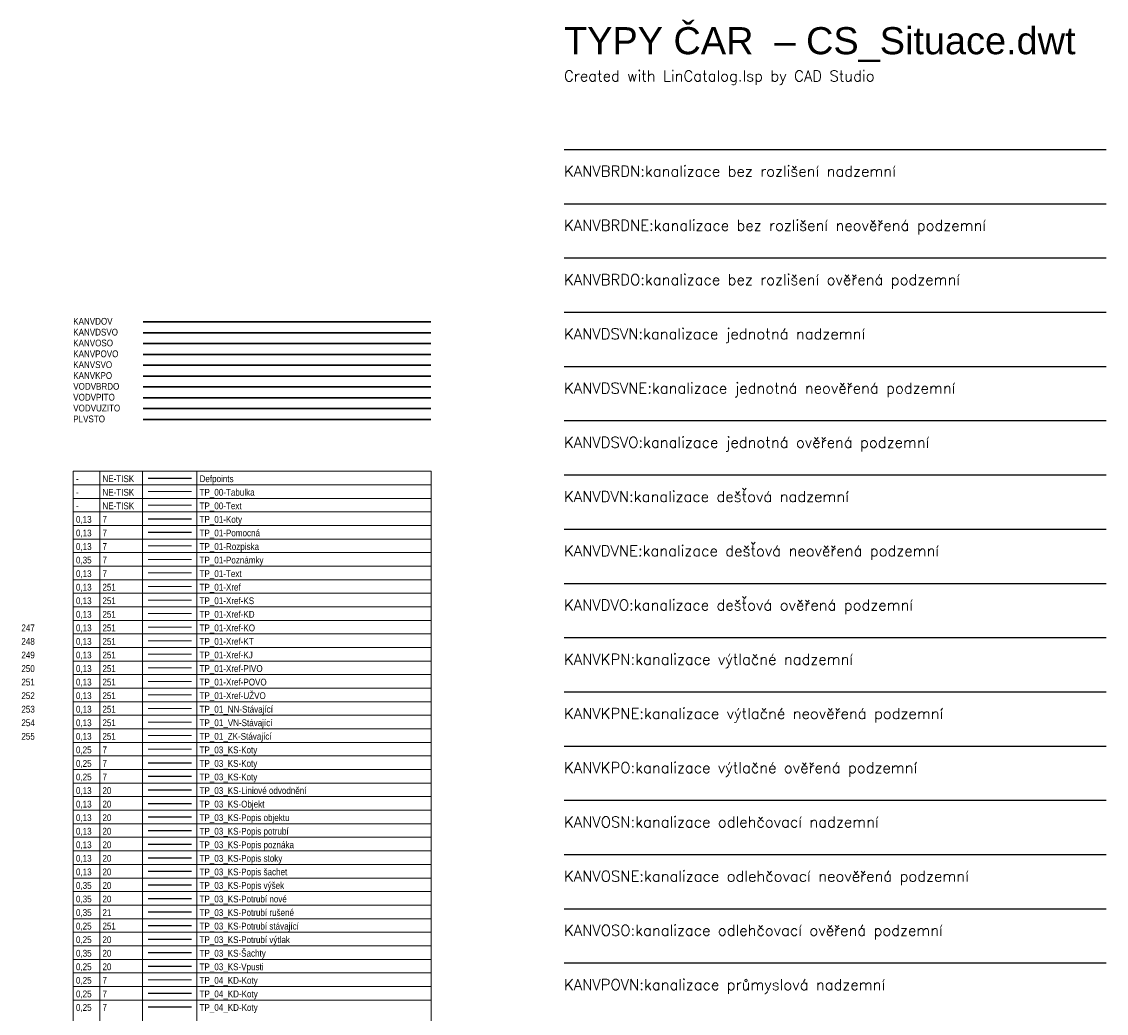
# Paper-space layout 'TP' of a CAD drawing. Header units: metres. Extents: x 629 to 1245, y -264 to 475.
# Tile 7 of 7: x 1045 to 1245, y 292 to 475. Entities that reach past the tile are written whole.
import ezdxf

# ---------------------------------------------------------------- set-up
doc = ezdxf.new("R2010")
doc.units = ezdxf.units.M
doc.header["$MEASUREMENT"] = 0
doc.layers.add('TP_00_Tabulka', color=7, linetype='Continuous', lineweight=5, plot=False)
doc.layers.add('TP_00_Text', color=7, linetype='Continuous', lineweight=5, plot=False)
for name, color, linetype in [('TP_01_Koty', 7, 'Continuous'), ('TP_01_Pomocná', 7, 'Continuous'), ('TP_03_KS-Liniové odvodnění', 20, 'Continuous'), ('TP_03_KS-Objekt', 20, 'Continuous'), ('TP_03_KS-Popis objektu', 20, 'Continuous'), ('TP_03_KS-Popis potrubí', 20, 'Continuous'), ('TP_03_KS-Popis poznámka', 20, 'Continuous'), ('TP_03_KS-Popis stoky', 20, 'Continuous'), ('TP_03_KS-Popis výšek', 20, 'Continuous'), ('TP_03_KS-Popis šachet', 20, 'Continuous'), ('TP_03_KS-Potrubí nové', 20, 'KANVSVO'), ('TP_03_KS-Potrubí rušené', 20, 'KANVSVO'), ('TP_03_KS-Potrubí stavající', 251, 'KANVSVO'), ('TP_03_KS-Potrubí výtlak', 20, 'KANVKPO'), ('TP_03_KS-Vpusti', 20, 'Continuous'), ('TP_03_KS-Šachty', 20, 'Continuous')]:
    doc.layers.add(name, color=color, linetype=linetype)
for name, color, linetype, lineweight in [('TP_01_Poznámky', 7, 'Continuous', 5), ('TP_01_Rozpiska', 7, 'Continuous', 5), ('TP_01_Text', 7, 'Continuous', 5), ('TP_01_Xref', 251, 'Continuous', 5), ('TP_01_Xref-KD', 251, 'Continuous', 5), ('TP_01_Xref-KJ', 251, 'Continuous', 5), ('TP_01_Xref-KO', 251, 'Continuous', 5), ('TP_01_Xref-KS', 251, 'Continuous', 5), ('TP_01_Xref-KT', 251, 'Continuous', 5), ('TP_01_Xref-PIVO', 251, 'Continuous', 5), ('TP_01_Xref-POVO', 251, 'Continuous', 5), ('TP_01_Xref-UŽVO', 251, 'Continuous', 5), ('TP_03_KS-Koty', 7, 'Continuous', 5), ('TP_04_KD-Koty', 7, 'Continuous', 5)]:
    doc.layers.add(name, color=color, linetype=linetype, lineweight=lineweight)
doc.styles.add('arial', font='arial.ttf', dxfattribs={"width": 0.8, "height": 1})
doc.styles.add('ROMANS', font='romans.shx')
doc.linetypes.add('KANVBRDN', pattern='A,2,-2,2,-6.5,[6,civil.shx,S=1,R=0,X=0,Y=0],-6.5', length=19)
doc.linetypes.add('KANVBRDNE', pattern='A,2,-1,1,-1,2,-6.5,[6,civil.shx,S=1,R=0,X=0,Y=0],-6.5', length=20)
doc.linetypes.add('KANVBRDO', pattern='A,7,-6.5,[6,civil.shx,S=1,R=0,X=0,Y=0],-6.5', length=20)
doc.linetypes.add('KANVDSVN', pattern='A,2,-2,2,-6.5,[7,civil.shx,S=1,R=0,X=0,Y=0],-6.5', length=19)
doc.linetypes.add('KANVDSVNE', pattern='A,2,-1,1,-1,2,-6.5,[7,civil.shx,S=1,R=0,X=0,Y=0],-6.5', length=20)
doc.linetypes.add('KANVDSVO', pattern='A,7,-6.5,[7,civil.shx,S=1,R=0,X=0,Y=0],-6.5', length=20)
doc.linetypes.add('KANVDVN', pattern='A,2,-2,2,-6.5,[8,civil.shx,S=1,R=0,X=0,Y=0],-6.5', length=19)
doc.linetypes.add('KANVDVNE', pattern='A,2,-1,1,-1,2,-6.5,[8,civil.shx,S=1,R=0,X=0,Y=0],-6.5', length=20)
doc.linetypes.add('KANVDVO', pattern='A,7,-6.5,[8,civil.shx,S=1,R=0,X=0,Y=0],-6.5', length=20)
doc.linetypes.add('KANVKPN', pattern='A,2,-2,2,-6.5,[12,civil.shx,S=1,R=0,X=0,Y=0],-6.5', length=19)
doc.linetypes.add('KANVKPNE', pattern='A,2,-1,1,-1,2,-6.5,[12,civil.shx,S=1,R=0,X=0,Y=0],-6.5', length=20)
doc.linetypes.add('KANVKPO', pattern='A,7,-6.5,[12,civil.shx,S=1,R=0,X=0,Y=0],-6.5', length=20)
doc.linetypes.add('KANVOSN', pattern='A,2,-2,2,-6.5,[11,civil.shx,S=1,R=0,X=0,Y=0],-6.5', length=19)
doc.linetypes.add('KANVOSNE', pattern='A,2,-1,1,-1,2,-6.5,[11,civil.shx,S=1,R=0,X=0,Y=0],-6.5', length=20)
doc.linetypes.add('KANVOSO', pattern='A,7,-6.5,[11,civil.shx,S=1,R=0,X=0,Y=0],-6.5', length=20)
doc.linetypes.add('KANVPOVN', pattern='A,2,-2,2,-6.5,[10,civil.shx,S=1,R=0,X=0,Y=0],-6.5', length=19)
doc.linetypes.add('KANVPOVO', pattern='A,7,-6.5,[10,civil.shx,S=1,R=0,X=0,Y=0],-6.5', length=20)
doc.linetypes.add('KANVSVO', pattern='A,7,-6.5,[9,civil.shx,S=1,R=0,X=0,Y=0],-6.5', length=20)
doc.linetypes.add('PLVSTO', pattern='A,7,-6.5,[15,civil.shx,S=1,R=0,X=0,Y=0],-6.5', length=20)
doc.linetypes.add('PRERUSENI', pattern='A,9,[100,cadkon.shx,S=0.5,R=0,X=0,Y=0],-2', length=11)
doc.linetypes.add('VODVBRDO', pattern='A,7,-6.5,[3,civil.shx,S=1,R=0,X=0,Y=0],-6.5', length=20)
doc.linetypes.add('VODVPITO', pattern='A,7,-6.5,[2,civil.shx,S=1,R=0,X=0,Y=0],-6.5', length=20)
doc.linetypes.add('VODVUZITO', pattern='A,7,-6.5,[1,civil.shx,S=1,R=0,X=0,Y=0],-6.5', length=20)

psp = doc.layouts.new('TP')

# ---------------------------------------------------------------- linework, layer by layer
at = {"linetype": 'KANVBRDN'}
psp.add_line((1144.607, 451.281), (1244.607, 451.281), dxfattribs=at)
at = {"linetype": 'KANVBRDNE'}
psp.add_line((1144.607, 441.281), (1244.607, 441.281), dxfattribs=at)
at = {"linetype": 'KANVBRDO'}
psp.add_line((1144.607, 431.281), (1244.607, 431.281), dxfattribs=at)
at = {"linetype": 'KANVDSVN'}
psp.add_line((1144.607, 421.281), (1244.607, 421.281), dxfattribs=at)
at = {"linetype": 'KANVDSVNE'}
psp.add_line((1144.607, 411.281), (1244.607, 411.281), dxfattribs=at)
at = {"linetype": 'KANVDSVO'}
psp.add_line((1144.607, 401.281), (1244.607, 401.281), dxfattribs=at)
at = {"linetype": 'KANVDVN'}
psp.add_line((1144.607, 391.281), (1244.607, 391.281), dxfattribs=at)
at = {"linetype": 'KANVDVNE'}
psp.add_line((1144.607, 381.281), (1244.607, 381.281), dxfattribs=at)
at = {"linetype": 'KANVDVO'}
psp.add_line((1144.607, 371.281), (1244.607, 371.281), dxfattribs=at)
at = {"linetype": 'KANVKPN'}
psp.add_line((1144.607, 361.281), (1244.607, 361.281), dxfattribs=at)
at = {"linetype": 'KANVKPNE'}
psp.add_line((1144.607, 351.281), (1244.607, 351.281), dxfattribs=at)
at = {"linetype": 'KANVKPO'}
psp.add_line((1144.607, 341.281), (1244.607, 341.281), dxfattribs=at)
at = {"linetype": 'KANVOSN'}
psp.add_line((1144.607, 331.281), (1244.607, 331.281), dxfattribs=at)
at = {"linetype": 'KANVOSNE'}
psp.add_line((1144.607, 321.281), (1244.607, 321.281), dxfattribs=at)
at = {"linetype": 'KANVOSO'}
psp.add_line((1144.607, 311.281), (1244.607, 311.281), dxfattribs=at)
at = {"linetype": 'KANVPOVN'}
psp.add_line((1144.607, 301.281), (1244.607, 301.281), dxfattribs=at)
at = {"linetype": 'KANVDVO', "const_width": 0.3}
psp.add_lwpolyline([(1066.977, 419.496), (1120.067, 419.496)], dxfattribs=at)
at = {"linetype": 'KANVDSVO', "const_width": 0.3}
psp.add_lwpolyline([(1066.977, 417.496), (1120.067, 417.496)], dxfattribs=at)
at = {"linetype": 'KANVOSO', "const_width": 0.3}
psp.add_lwpolyline([(1066.977, 415.496), (1120.067, 415.496)], dxfattribs=at)
at = {"linetype": 'KANVPOVO', "const_width": 0.3}
psp.add_lwpolyline([(1066.977, 413.496), (1120.067, 413.496)], dxfattribs=at)
at = {"linetype": 'KANVSVO', "const_width": 0.3}
psp.add_lwpolyline([(1066.977, 411.496), (1120.067, 411.496)], dxfattribs=at)
at = {"linetype": 'KANVKPO', "const_width": 0.3}
psp.add_lwpolyline([(1066.977, 409.496), (1120.067, 409.496)], dxfattribs=at)
at = {"linetype": 'VODVBRDO', "const_width": 0.3}
psp.add_lwpolyline([(1066.977, 407.496), (1120.067, 407.496)], dxfattribs=at)
at = {"linetype": 'VODVPITO', "const_width": 0.3}
psp.add_lwpolyline([(1066.977, 405.496), (1120.067, 405.496)], dxfattribs=at)
at = {"linetype": 'VODVUZITO', "const_width": 0.3}
psp.add_lwpolyline([(1066.977, 403.496), (1120.067, 403.496)], dxfattribs=at)
at = {"linetype": 'PLVSTO', "const_width": 0.3}
psp.add_lwpolyline([(1066.977, 401.496), (1120.067, 401.496)], dxfattribs=at)
at = {"layer": 'Defpoints'}
for points in [[(1067.895, 390.694), (1075.895, 390.694)], [(1067.895, 338.194), (1075.895, 338.194)], [(1067.895, 335.694), (1075.895, 335.694)], [(1067.895, 295.694), (1075.895, 295.694)], [(1067.895, 293.194), (1075.895, 293.194)]]:
    psp.add_lwpolyline(points, dxfattribs=at)
at = {"layer": 'TP_00_Tabulka'}
psp.add_lwpolyline([(1067.895, 388.194), (1075.895, 388.194)], dxfattribs=at)
at = {"layer": 'TP_00_Text'}
psp.add_lwpolyline([(1067.895, 385.694), (1075.895, 385.694)], dxfattribs=at)
at = {"layer": 'TP_01_Koty'}
psp.add_lwpolyline([(1067.895, 383.194), (1075.895, 383.194)], dxfattribs=at)
at = {"layer": 'TP_01_Pomocná'}
psp.add_lwpolyline([(1067.895, 380.694), (1075.895, 380.694)], dxfattribs=at)
at = {"layer": 'TP_01_Poznámky'}
psp.add_lwpolyline([(1067.895, 375.694), (1075.895, 375.694)], dxfattribs=at)
at = {"layer": 'TP_01_Rozpiska'}
for p, q in [((1054.096, -40.556), (1054.096, 391.944)), ((1058.98, -40.556), (1058.98, 391.944))]:
    psp.add_line(p, q, dxfattribs=at)
for points in [[(1054.096, 391.944), (1120.123, 391.944)], [(1066.895, 391.944), (1066.895, -40.556)], [(1076.895, 391.944), (1076.895, -40.556)], [(1120.123, 391.944), (1120.123, -40.556)], [(1054.096, 389.444), (1120.123, 389.444)], [(1054.096, 386.944), (1120.123, 386.944)], [(1054.096, 384.444), (1120.123, 384.444)], [(1054.096, 381.944), (1120.123, 381.944)], [(1054.096, 379.444), (1120.123, 379.444)], [(1067.895, 378.194), (1075.895, 378.194)], [(1054.096, 376.944), (1120.123, 376.944)], [(1054.096, 374.444), (1120.123, 374.444)], [(1054.096, 371.944), (1120.123, 371.944)], [(1054.096, 369.444), (1120.123, 369.444)], [(1054.096, 366.944), (1120.123, 366.944)], [(1054.096, 364.444), (1120.123, 364.444)], [(1054.096, 361.944), (1120.123, 361.944)], [(1054.096, 359.444), (1120.123, 359.444)], [(1054.096, 356.944), (1120.123, 356.944)], [(1054.096, 354.444), (1120.123, 354.444)], [(1054.096, 351.944), (1120.123, 351.944)], [(1054.096, 349.444), (1120.123, 349.444)], [(1054.096, 346.944), (1120.123, 346.944)], [(1054.096, 344.444), (1120.123, 344.444)], [(1054.096, 341.944), (1120.123, 341.944)], [(1054.096, 339.444), (1120.123, 339.444)], [(1054.096, 336.944), (1120.123, 336.944)], [(1054.096, 334.444), (1120.123, 334.444)], [(1054.096, 331.944), (1120.123, 331.944)], [(1054.096, 329.444), (1120.123, 329.444)], [(1054.096, 326.944), (1120.123, 326.944)], [(1054.096, 324.444), (1120.123, 324.444)], [(1054.096, 321.944), (1120.123, 321.944)], [(1054.096, 319.444), (1120.123, 319.444)], [(1054.096, 316.944), (1120.123, 316.944)], [(1054.096, 314.444), (1120.123, 314.444)], [(1054.096, 311.944), (1120.123, 311.944)], [(1054.096, 309.444), (1120.123, 309.444)], [(1054.096, 306.944), (1120.123, 306.944)], [(1054.096, 304.444), (1120.123, 304.444)], [(1054.096, 301.944), (1120.123, 301.944)], [(1054.096, 299.444), (1120.123, 299.444)], [(1054.096, 296.944), (1120.123, 296.944)], [(1054.096, 294.444), (1120.123, 294.444)]]:
    psp.add_lwpolyline(points, dxfattribs=at)
at = {"layer": 'TP_01_Text'}
psp.add_lwpolyline([(1067.895, 373.194), (1075.895, 373.194)], dxfattribs=at)
at = {"layer": 'TP_01_Xref'}
psp.add_lwpolyline([(1067.895, 370.694), (1075.895, 370.694)], dxfattribs=at)
at = {"layer": 'TP_01_Xref-KD'}
psp.add_lwpolyline([(1067.895, 365.694), (1075.895, 365.694)], dxfattribs=at)
at = {"layer": 'TP_01_Xref-KJ'}
psp.add_lwpolyline([(1067.895, 358.194), (1075.895, 358.194)], dxfattribs=at)
at = {"layer": 'TP_01_Xref-KO'}
psp.add_lwpolyline([(1067.895, 363.194), (1075.895, 363.194)], dxfattribs=at)
at = {"layer": 'TP_01_Xref-KS'}
psp.add_lwpolyline([(1067.895, 368.194), (1075.895, 368.194)], dxfattribs=at)
at = {"layer": 'TP_01_Xref-KT'}
psp.add_lwpolyline([(1067.895, 360.694), (1075.895, 360.694)], dxfattribs=at)
at = {"layer": 'TP_01_Xref-PIVO'}
for points in [[(1067.895, 355.694), (1075.895, 355.694)], [(1067.895, 348.194), (1075.895, 348.194)]]:
    psp.add_lwpolyline(points, dxfattribs=at)
at = {"layer": 'TP_01_Xref-POVO'}
for points in [[(1067.895, 353.194), (1075.895, 353.194)], [(1067.895, 345.694), (1075.895, 345.694)]]:
    psp.add_lwpolyline(points, dxfattribs=at)
at = {"layer": 'TP_01_Xref-UŽVO'}
for points in [[(1067.895, 350.694), (1075.895, 350.694)], [(1067.895, 343.194), (1075.895, 343.194)]]:
    psp.add_lwpolyline(points, dxfattribs=at)
at = {"layer": 'TP_03_KS-Koty'}
psp.add_lwpolyline([(1067.895, 340.694), (1075.895, 340.694)], dxfattribs=at)
at = {"layer": 'TP_03_KS-Liniové odvodnění'}
psp.add_lwpolyline([(1067.895, 333.194), (1075.895, 333.194)], dxfattribs=at)
at = {"layer": 'TP_03_KS-Objekt'}
psp.add_lwpolyline([(1067.895, 330.694), (1075.895, 330.694)], dxfattribs=at)
at = {"layer": 'TP_03_KS-Popis objektu'}
psp.add_lwpolyline([(1067.895, 328.194), (1075.895, 328.194)], dxfattribs=at)
at = {"layer": 'TP_03_KS-Popis potrubí'}
psp.add_lwpolyline([(1067.895, 325.694), (1075.895, 325.694)], dxfattribs=at)
at = {"layer": 'TP_03_KS-Popis poznámka'}
psp.add_lwpolyline([(1067.895, 323.194), (1075.895, 323.194)], dxfattribs=at)
at = {"layer": 'TP_03_KS-Popis stoky'}
psp.add_lwpolyline([(1067.895, 320.694), (1075.895, 320.694)], dxfattribs=at)
at = {"layer": 'TP_03_KS-Popis výšek'}
psp.add_lwpolyline([(1067.895, 315.694), (1075.895, 315.694)], dxfattribs=at)
at = {"layer": 'TP_03_KS-Popis šachet'}
psp.add_lwpolyline([(1067.895, 318.194), (1075.895, 318.194)], dxfattribs=at)
at = {"layer": 'TP_03_KS-Potrubí nové'}
psp.add_lwpolyline([(1067.895, 313.194), (1075.895, 313.194)], dxfattribs=at)
at = {"layer": 'TP_03_KS-Potrubí rušené'}
psp.add_lwpolyline([(1067.895, 310.694), (1075.895, 310.694)], dxfattribs=at)
at = {"layer": 'TP_03_KS-Potrubí stavající'}
psp.add_lwpolyline([(1067.895, 308.194), (1075.895, 308.194)], dxfattribs=at)
at = {"layer": 'TP_03_KS-Potrubí výtlak'}
psp.add_lwpolyline([(1067.895, 305.694), (1075.895, 305.694)], dxfattribs=at)
at = {"layer": 'TP_03_KS-Vpusti'}
psp.add_lwpolyline([(1067.895, 300.694), (1075.895, 300.694)], dxfattribs=at)
at = {"layer": 'TP_03_KS-Šachty'}
psp.add_lwpolyline([(1067.895, 303.194), (1075.895, 303.194)], dxfattribs=at)
at = {"layer": 'TP_04_KD-Koty'}
psp.add_lwpolyline([(1067.895, 298.194), (1075.895, 298.194)], dxfattribs=at)

# ---------------------------------------------------------------- texts
at = {"linetype": 'PRERUSENI', "style": 'arial'}
psp.add_text('TYPY ČAR  – CS_Situace.dwt', height=5, dxfattribs=at).set_placement((1144.607, 468.846))
at = {"style": 'ROMANS'}
psp.add_text('Created with LinCatalog.lsp by CAD Studio', height=2, dxfattribs=at).set_placement((1144.607, 463.846))
at = {"color": 5, "linetype": 'KANVBRDN', "style": 'ROMANS'}
psp.add_text('KANVBRDN:kanalizace bez rozlišení nadzemní', height=2, dxfattribs=at).set_placement((1144.607, 446.281))
at = {"color": 5, "linetype": 'KANVBRDNE', "style": 'ROMANS'}
psp.add_text('KANVBRDNE:kanalizace bez rozlišení neověřená podzemní', height=2, dxfattribs=at).set_placement((1144.607, 436.281))
at = {"color": 5, "linetype": 'KANVBRDO', "style": 'ROMANS'}
psp.add_text('KANVBRDO:kanalizace bez rozlišení ověřená podzemní', height=2, dxfattribs=at).set_placement((1144.607, 426.281))
at = {"style": 'arial', "width": 0.85}
for s, p in [('KANVDOV', (1054.096, 418.978)), ('KANVDSVO', (1054.096, 416.978)), ('KANVOSO', (1054.096, 414.978)), ('KANVPOVO', (1054.096, 412.978)), ('KANVSVO', (1054.096, 410.978)), ('KANVKPO', (1054.096, 408.978)), ('VODVBRDO', (1054.096, 406.978)), ('VODVPITO', (1054.096, 404.978)), ('VODVUZITO', (1054.096, 402.978)), ('PLVSTO', (1054.096, 400.978)), ('-', (1054.596, 389.944)), ('NE-TISK', (1059.48, 389.944)), ('NE-TISK', (1059.48, 387.444)), ('-', (1054.596, 387.444)), ('NE-TISK', (1059.48, 384.944)), ('-', (1054.596, 384.944)), ('0,13', (1054.596, 382.444)), ('7', (1059.48, 382.444)), ('0,13', (1054.596, 379.944)), ('7', (1059.48, 379.944)), ('0,13', (1054.596, 377.444)), ('7', (1059.48, 377.444)), ('0,35', (1054.596, 374.944)), ('7', (1059.48, 374.944)), ('0,13', (1054.596, 372.444)), ('7', (1059.48, 372.444)), ('0,13', (1054.596, 369.944)), ('251', (1059.48, 369.944)), ('0,13', (1054.596, 367.444)), ('251', (1059.48, 367.444)), ('0,13', (1054.596, 364.944)), ('251', (1059.48, 364.944)), ('0,13', (1054.596, 362.444)), ('251', (1059.48, 362.444)), ('248', (1044.532, 359.944)), ('0,13', (1054.596, 359.944)), ('251', (1059.48, 359.944)), ('0,13', (1054.596, 357.444)), ('251', (1059.48, 357.444)), ('0,13', (1054.596, 354.944)), ('251', (1059.48, 354.944)), ('0,13', (1054.596, 352.444)), ('251', (1059.48, 352.444)), ('0,13', (1054.596, 349.944)), ('251', (1059.48, 349.944)), ('0,13', (1054.596, 347.444)), ('251', (1059.48, 347.444)), ('0,13', (1054.596, 344.944)), ('251', (1059.48, 344.944)), ('0,13', (1054.596, 342.444)), ('251', (1059.48, 342.444)), ('0,25', (1054.596, 339.944)), ('7', (1059.48, 339.944)), ('0,13', (1054.596, 332.444)), ('20', (1059.48, 332.444)), ('0,13', (1054.596, 329.944)), ('20', (1059.48, 329.944)), ('0,13', (1054.596, 327.444)), ('20', (1059.48, 327.444)), ('0,13', (1054.596, 324.944)), ('20', (1059.48, 324.944)), ('0,13', (1054.596, 322.444)), ('20', (1059.48, 322.444)), ('0,13', (1054.596, 319.944)), ('20', (1059.48, 319.944)), ('0,13', (1054.596, 317.444)), ('20', (1059.48, 317.444)), ('0,35', (1054.596, 314.944)), ('20', (1059.48, 314.944)), ('0,35', (1054.596, 312.444)), ('20', (1059.48, 312.444)), ('0,35', (1054.596, 309.944)), ('21', (1059.48, 309.944)), ('0,25', (1054.596, 307.444)), ('251', (1059.48, 307.444)), ('0,25', (1054.596, 304.944)), ('20', (1059.48, 304.944)), ('0,35', (1054.596, 302.444)), ('20', (1059.48, 302.444)), ('0,25', (1054.596, 299.944)), ('20', (1059.48, 299.944)), ('0,25', (1054.596, 297.444)), ('7', (1059.48, 297.444))]:
    psp.add_text(s, height=1.25, dxfattribs=at).set_placement(p)
at = {"color": 5, "linetype": 'KANVDSVN', "style": 'ROMANS'}
psp.add_text('KANVDSVN:kanalizace jednotná nadzemní', height=2, dxfattribs=at).set_placement((1144.607, 416.281))
at = {"color": 5, "linetype": 'KANVDSVNE', "style": 'ROMANS'}
psp.add_text('KANVDSVNE:kanalizace jednotná neověřená podzemní', height=2, dxfattribs=at).set_placement((1144.607, 406.281))
at = {"color": 5, "linetype": 'KANVDSVO', "style": 'ROMANS'}
psp.add_text('KANVDSVO:kanalizace jednotná ověřená podzemní', height=2, dxfattribs=at).set_placement((1144.607, 396.281))
at = {"color": 5, "linetype": 'KANVDVN', "style": 'ROMANS'}
psp.add_text('KANVDVN:kanalizace dešťová nadzemní', height=2, dxfattribs=at).set_placement((1144.607, 386.281))
at = {"color": 5, "linetype": 'KANVDVNE', "style": 'ROMANS'}
psp.add_text('KANVDVNE:kanalizace dešťová neověřená podzemní', height=2, dxfattribs=at).set_placement((1144.607, 376.281))
at = {"color": 5, "linetype": 'KANVDVO', "style": 'ROMANS'}
psp.add_text('KANVDVO:kanalizace dešťová ověřená podzemní', height=2, dxfattribs=at).set_placement((1144.607, 366.281))
at = {"color": 247, "style": 'arial', "width": 0.85}
psp.add_text('247', height=1.25, dxfattribs=at).set_placement((1044.532, 362.444))
at = {"color": 249, "style": 'arial', "width": 0.85}
psp.add_text('249', height=1.25, dxfattribs=at).set_placement((1044.532, 357.444))
at = {"color": 5, "linetype": 'KANVKPN', "style": 'ROMANS'}
psp.add_text('KANVKPN:kanalizace výtlačné nadzemní', height=2, dxfattribs=at).set_placement((1144.607, 356.281))
at = {"color": 250, "style": 'arial', "width": 0.85}
psp.add_text('250', height=1.25, dxfattribs=at).set_placement((1044.532, 354.944))
at = {"color": 251, "style": 'arial', "width": 0.85}
psp.add_text('251', height=1.25, dxfattribs=at).set_placement((1044.532, 352.444))
at = {"color": 252, "style": 'arial', "width": 0.85}
psp.add_text('252', height=1.25, dxfattribs=at).set_placement((1044.532, 349.944))
at = {"color": 253, "style": 'arial', "width": 0.85}
psp.add_text('253', height=1.25, dxfattribs=at).set_placement((1044.532, 347.444))
at = {"color": 5, "linetype": 'KANVKPNE', "style": 'ROMANS'}
psp.add_text('KANVKPNE:kanalizace výtlačné neověřená podzemní', height=2, dxfattribs=at).set_placement((1144.607, 346.281))
at = {"color": 254, "style": 'arial', "width": 0.85}
psp.add_text('254', height=1.25, dxfattribs=at).set_placement((1044.532, 344.944))
at = {"color": 255, "style": 'arial', "width": 0.85}
psp.add_text('255', height=1.25, dxfattribs=at).set_placement((1044.532, 342.444))
at = {"color": 5, "linetype": 'KANVKPO', "style": 'ROMANS'}
psp.add_text('KANVKPO:kanalizace výtlačné ověřená podzemní', height=2, dxfattribs=at).set_placement((1144.607, 336.281))
at = {"color": 5, "linetype": 'KANVOSN', "style": 'ROMANS'}
psp.add_text('KANVOSN:kanalizace odlehčovací nadzemní', height=2, dxfattribs=at).set_placement((1144.607, 326.281))
at = {"color": 5, "linetype": 'KANVOSNE', "style": 'ROMANS'}
psp.add_text('KANVOSNE:kanalizace odlehčovací neověřená podzemní', height=2, dxfattribs=at).set_placement((1144.607, 316.281))
at = {"color": 5, "linetype": 'KANVOSO', "style": 'ROMANS'}
psp.add_text('KANVOSO:kanalizace odlehčovací ověřená podzemní', height=2, dxfattribs=at).set_placement((1144.607, 306.281))
at = {"color": 5, "linetype": 'KANVPOVN', "style": 'ROMANS'}
psp.add_text('KANVPOVN:kanalizace průmyslová nadzemní', height=2, dxfattribs=at).set_placement((1144.607, 296.281))
at = {"layer": 'Defpoints', "style": 'arial', "width": 0.85}
for s, p in [('Defpoints', (1077.395, 389.944)), ('0,25', (1054.596, 337.444)), ('7', (1059.48, 337.444)), ('TP_03_KS-Koty', (1077.395, 337.444)), ('0,25', (1054.596, 334.944)), ('7', (1059.48, 334.944)), ('TP_03_KS-Koty', (1077.395, 334.944)), ('0,25', (1054.596, 294.944)), ('7', (1059.48, 294.944)), ('TP_04_KD-Koty', (1077.395, 294.944)), ('0,25', (1054.596, 292.444)), ('7', (1059.48, 292.444)), ('TP_04_KD-Koty', (1077.395, 292.444))]:
    psp.add_text(s, height=1.25, dxfattribs=at).set_placement(p)
at = {"layer": 'TP_00_Tabulka', "style": 'arial', "width": 0.85}
psp.add_text('TP_00-Tabulka', height=1.25, dxfattribs=at).set_placement((1077.395, 387.444))
at = {"layer": 'TP_00_Text', "style": 'arial', "width": 0.85}
psp.add_text('TP_00-Text', height=1.25, dxfattribs=at).set_placement((1077.395, 384.944))
at = {"layer": 'TP_01_Koty', "style": 'arial', "width": 0.85}
psp.add_text('TP_01-Koty', height=1.25, dxfattribs=at).set_placement((1077.395, 382.444))
at = {"layer": 'TP_01_Pomocná', "style": 'arial', "width": 0.85}
psp.add_text('TP_01-Pomocná', height=1.25, dxfattribs=at).set_placement((1077.395, 379.944))
at = {"layer": 'TP_01_Poznámky', "style": 'arial', "width": 0.85}
psp.add_text('TP_01-Poznámky', height=1.25, dxfattribs=at).set_placement((1077.395, 374.944))
at = {"layer": 'TP_01_Rozpiska', "style": 'arial', "width": 0.85}
psp.add_text('TP_01-Rozpiska', height=1.25, dxfattribs=at).set_placement((1077.395, 377.444))
at = {"layer": 'TP_01_Text', "style": 'arial', "width": 0.85}
psp.add_text('TP_01-Text', height=1.25, dxfattribs=at).set_placement((1077.395, 372.444))
at = {"layer": 'TP_01_Xref', "style": 'arial', "width": 0.85}
psp.add_text('TP_01-Xref', height=1.25, dxfattribs=at).set_placement((1077.395, 369.944))
at = {"layer": 'TP_01_Xref-KD', "style": 'arial', "width": 0.85}
psp.add_text('TP_01-Xref-KD', height=1.25, dxfattribs=at).set_placement((1077.395, 364.944))
at = {"layer": 'TP_01_Xref-KJ', "style": 'arial', "width": 0.85}
psp.add_text('TP_01-Xref-KJ', height=1.25, dxfattribs=at).set_placement((1077.395, 357.444))
at = {"layer": 'TP_01_Xref-KO', "style": 'arial', "width": 0.85}
psp.add_text('TP_01-Xref-KO', height=1.25, dxfattribs=at).set_placement((1077.395, 362.444))
at = {"layer": 'TP_01_Xref-KS', "style": 'arial', "width": 0.85}
psp.add_text('TP_01-Xref-KS', height=1.25, dxfattribs=at).set_placement((1077.395, 367.444))
at = {"layer": 'TP_01_Xref-KT', "style": 'arial', "width": 0.85}
psp.add_text('TP_01-Xref-KT', height=1.25, dxfattribs=at).set_placement((1077.395, 359.944))
at = {"layer": 'TP_01_Xref-PIVO', "style": 'arial', "width": 0.85}
for s, p in [('TP_01-Xref-PIVO', (1077.395, 354.944)), ('TP_01_NN-Stávající', (1077.395, 347.444))]:
    psp.add_text(s, height=1.25, dxfattribs=at).set_placement(p)
at = {"layer": 'TP_01_Xref-POVO', "style": 'arial', "width": 0.85}
for s, p in [('TP_01-Xref-POVO', (1077.395, 352.444)), ('TP_01_VN-Stávající', (1077.395, 344.944))]:
    psp.add_text(s, height=1.25, dxfattribs=at).set_placement(p)
at = {"layer": 'TP_01_Xref-UŽVO', "style": 'arial', "width": 0.85}
for s, p in [('TP_01-Xref-UŽVO', (1077.395, 349.944)), ('TP_01_ZK-Stávající', (1077.395, 342.444))]:
    psp.add_text(s, height=1.25, dxfattribs=at).set_placement(p)
at = {"layer": 'TP_03_KS-Koty', "style": 'arial', "width": 0.85}
psp.add_text('TP_03_KS-Koty', height=1.25, dxfattribs=at).set_placement((1077.395, 339.944))
at = {"layer": 'TP_03_KS-Liniové odvodnění', "style": 'arial', "width": 0.85}
psp.add_text('TP_03_KS-Liniové odvodnění', height=1.25, dxfattribs=at).set_placement((1077.395, 332.444))
at = {"layer": 'TP_03_KS-Objekt', "style": 'arial', "width": 0.85}
psp.add_text('TP_03_KS-Objekt', height=1.25, dxfattribs=at).set_placement((1077.395, 329.944))
at = {"layer": 'TP_03_KS-Popis objektu', "style": 'arial', "width": 0.85}
psp.add_text('TP_03_KS-Popis objektu', height=1.25, dxfattribs=at).set_placement((1077.395, 327.444))
at = {"layer": 'TP_03_KS-Popis potrubí', "style": 'arial', "width": 0.85}
psp.add_text('TP_03_KS-Popis potrubí', height=1.25, dxfattribs=at).set_placement((1077.395, 324.944))
at = {"layer": 'TP_03_KS-Popis poznámka', "style": 'arial', "width": 0.85}
psp.add_text('TP_03_KS-Popis poznáka', height=1.25, dxfattribs=at).set_placement((1077.395, 322.444))
at = {"layer": 'TP_03_KS-Popis stoky', "style": 'arial', "width": 0.85}
psp.add_text('TP_03_KS-Popis stoky', height=1.25, dxfattribs=at).set_placement((1077.395, 319.944))
at = {"layer": 'TP_03_KS-Popis výšek', "style": 'arial', "width": 0.85}
psp.add_text('TP_03_KS-Popis výšek', height=1.25, dxfattribs=at).set_placement((1077.395, 314.944))
at = {"layer": 'TP_03_KS-Popis šachet', "style": 'arial', "width": 0.85}
psp.add_text('TP_03_KS-Popis šachet', height=1.25, dxfattribs=at).set_placement((1077.395, 317.444))
at = {"layer": 'TP_03_KS-Potrubí nové', "style": 'arial', "width": 0.85}
psp.add_text('TP_03_KS-Potrubí nové', height=1.25, dxfattribs=at).set_placement((1077.395, 312.444))
at = {"layer": 'TP_03_KS-Potrubí rušené', "style": 'arial', "width": 0.85}
psp.add_text('TP_03_KS-Potrubí rušené', height=1.25, dxfattribs=at).set_placement((1077.395, 309.944))
at = {"layer": 'TP_03_KS-Potrubí stavající', "style": 'arial', "width": 0.85}
psp.add_text('TP_03_KS-Potrubí stávající', height=1.25, dxfattribs=at).set_placement((1077.395, 307.444))
at = {"layer": 'TP_03_KS-Potrubí výtlak', "style": 'arial', "width": 0.85}
psp.add_text('TP_03_KS-Potrubí výtlak', height=1.25, dxfattribs=at).set_placement((1077.395, 304.944))
at = {"layer": 'TP_03_KS-Vpusti', "style": 'arial', "width": 0.85}
psp.add_text('TP_03_KS-Vpusti', height=1.25, dxfattribs=at).set_placement((1077.395, 299.944))
at = {"layer": 'TP_03_KS-Šachty', "style": 'arial', "width": 0.85}
psp.add_text('TP_03_KS-Šachty', height=1.25, dxfattribs=at).set_placement((1077.395, 302.444))
at = {"layer": 'TP_04_KD-Koty', "style": 'arial', "width": 0.85}
psp.add_text('TP_04_KD-Koty', height=1.25, dxfattribs=at).set_placement((1077.395, 297.444))

doc.saveas('drawing.dxf')
